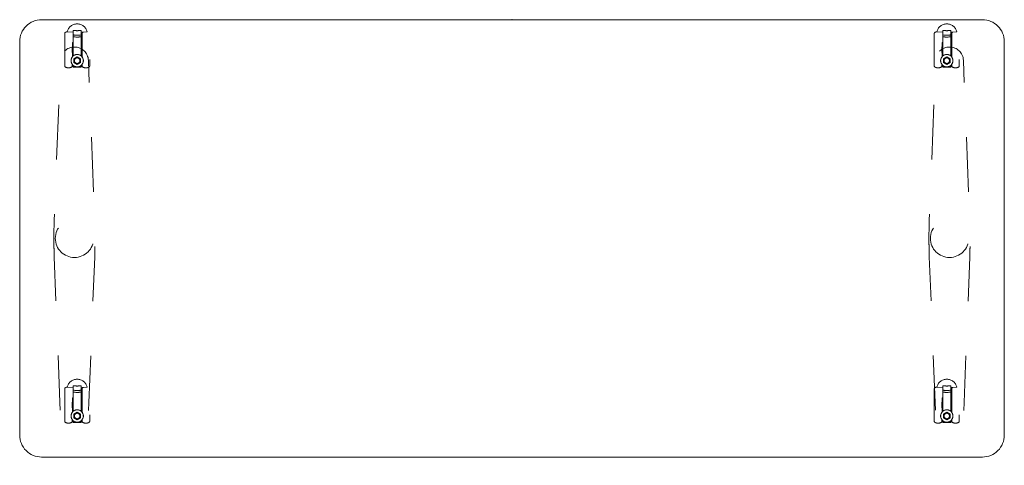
# Model space of a CAD drawing. Header units: metres. Extents: x -0.9 to 0.9, y -0.42 to 0.4.
import ezdxf

# ---------------------------------------------------------------- set-up
doc = ezdxf.new("R2010")
doc.units = ezdxf.units.M
doc.header["$MEASUREMENT"] = 0
doc.linetypes.add('VW-01 Short Dashed', pattern=[0.166624, 0.083312, -0.083312])
doc.layers.add('72_VITRA_INSERT', color=7, linetype='Continuous')
for name, color, linetype, lineweight, true_color in [('72_VITRA_TYDE_D2_TB_FOOT_UNDER', 7, 'VW-01 Short Dashed', 5, 0x989898), ('72_VITRA_TYDE_D2_TB_TABLE_TOP', 7, 'Continuous', 5, 0x000040), ('72_VITRA_TYDE_D2SNAP', 1, 'Continuous', 5, 0xff0000)]:
    doc.layers.add(name, color=color, linetype=linetype, lineweight=lineweight, true_color=true_color)

# ---------------------------------------------------------------- blocks, each defined once
blk = doc.blocks.new('72_VITRA_TYDE_D2_TYDE2_1800_FOOT_UNDER')
at = {"layer": '72_VITRA_TYDE_D2_TB_FOOT_UNDER', "flags": 128}
for points in [[(-0.8374952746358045, -0.4146700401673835, 0.0032006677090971), (-0.8372313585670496, -0.4258812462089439), (-0.8372313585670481, -0.4258812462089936), (-0.8369574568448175, -0.4337873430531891), (-0.8264689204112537, -0.7001019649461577), (-0.8254520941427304, -0.7255598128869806, 0.4025767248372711), (-0.8000328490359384, -0.7499847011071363), (-0.7999982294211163, -0.7499847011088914, 0.402572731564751), (-0.7745460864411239, -0.7255285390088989), (-0.7735308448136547, -0.7001019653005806), (-0.7630423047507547, -0.433787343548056), (-0.7627684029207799, -0.425881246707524, 0.0032006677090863), (-0.7625044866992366, -0.4146700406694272, 0.0033031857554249), (-0.762386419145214, -0.4034560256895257, 0.0033286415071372), (-0.7624166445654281, -0.3919750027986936), (-0.7624315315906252, -0.3903725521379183, 0.0051610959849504), (-0.7627177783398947, -0.3757789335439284), (-0.7627679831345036, -0.3740888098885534), (-0.7630421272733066, -0.3661828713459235), (-0.7745469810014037, -0.0744102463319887), (-0.7745469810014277, -0.0744102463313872, 0.4025767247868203), (-0.7999669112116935, -0.0499847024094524), (-0.800032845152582, -0.0499847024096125, 0.4025767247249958), (-0.8254527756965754, -0.0744102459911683), (-0.8369576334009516, -0.3661828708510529), (-0.8372317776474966, -0.3740888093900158), (-0.8372819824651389, -0.3757789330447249, 0.0051610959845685), (-0.8375682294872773, -0.3903725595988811), (-0.8375831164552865, -0.3919750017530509, 0.0033286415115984), (-0.8376133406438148, -0.4034563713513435, 0.0033031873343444), (-0.8374952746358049, -0.4146700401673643)], [(0.7625047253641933, -0.4146700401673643, 0.0032006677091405), (0.7627686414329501, -0.4258812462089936), (0.7630425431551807, -0.4337873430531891), (0.7735310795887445, -0.7001019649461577), (0.7745479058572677, -0.7255598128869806, 0.4025767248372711), (0.7999671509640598, -0.7499847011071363), (0.8000017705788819, -0.7499847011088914, 0.402572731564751), (0.8254539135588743, -0.7255285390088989), (0.8264691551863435, -0.7001019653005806), (0.8369576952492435, -0.433787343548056), (0.8372315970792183, -0.425881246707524, 0.0032006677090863), (0.8374955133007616, -0.4146700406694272, 0.0033031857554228), (0.8376135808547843, -0.403456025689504, 0.0033286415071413), (0.8375833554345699, -0.3919750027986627), (0.837568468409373, -0.3903725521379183, 0.0051610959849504), (0.8372822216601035, -0.3757789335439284), (0.8372320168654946, -0.3740888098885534), (0.8369578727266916, -0.3661828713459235), (0.8254530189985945, -0.0744102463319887), (0.8254530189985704, -0.0744102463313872, 0.4025767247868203), (0.8000330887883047, -0.0499847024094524), (0.7999671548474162, -0.0499847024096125, 0.4025767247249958), (0.7745472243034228, -0.0744102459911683), (0.7630423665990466, -0.3661828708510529), (0.7627682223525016, -0.3740888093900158), (0.7627180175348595, -0.3757789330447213, 0.0051610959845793), (0.7624317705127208, -0.3903725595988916), (0.7624168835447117, -0.3919750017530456, 0.0033286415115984), (0.7623866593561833, -0.4034563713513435, 0.0033031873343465), (0.7625047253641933, -0.4146700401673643)], [(-0.835, -0.4000000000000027, 0.9999999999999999), (-0.7650000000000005, -0.4000000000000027, 0.9999999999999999), (-0.835, -0.4000000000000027)], [(-0.835, -0.4000000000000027, 0.9999999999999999), (-0.7650000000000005, -0.4000000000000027, 0.9999999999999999), (-0.835, -0.4000000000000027)], [(0.7650000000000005, -0.4000000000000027, 0.9999999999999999), (0.835, -0.4000000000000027, 0.9999999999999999), (0.7650000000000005, -0.4000000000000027)], [(0.7650000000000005, -0.4000000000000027, 0.9999999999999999), (0.8349999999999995, -0.4000000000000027, 0.9999999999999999), (0.7650000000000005, -0.4000000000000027)]]:
    blk.add_lwpolyline(points, format="xyb", close=True, dxfattribs=at)
at = {"layer": '72_VITRA_TYDE_D2SNAP', "linetype": 'Continuous', "lineweight": 5, "transparency": 33554687}
blk.add_point((0, 0), dxfattribs=at)
blk = doc.blocks.new('72_VITRA_TYDE_D2_TYDE2_TABLETOP_1800X800')
at = {"layer": '72_VITRA_TYDE_D2_TB_TABLE_TOP', "flags": 128}
blk.add_lwpolyline([(-0.9001511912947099, -0.04), (-0.9001511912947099, -0.7599999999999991, 0.1989123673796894), (-0.8884354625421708, -0.7882842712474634, 0.1989123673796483), (-0.8601511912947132, -0.799999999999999), (0.8601511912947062, -0.799999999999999, 0.4142135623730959), (0.9001511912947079, -0.7599999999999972), (0.9001511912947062, -0.04, 0.198912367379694), (0.8884354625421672, -0.0117157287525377, 0.1989123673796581), (0.8601511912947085, -9e-16), (-0.8601511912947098, 0, 0.41421356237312), (-0.9001511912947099, -0.04)], format="xyb", close=True, dxfattribs=at)
at = {"layer": '72_VITRA_TYDE_D2SNAP', "linetype": 'Continuous', "lineweight": 5, "transparency": 33554687}
blk.add_point((0, 0), dxfattribs=at)
blk = doc.blocks.new('72_VITRA_TYDE_D2_TYDE_2_CASTOR_STOP')
at = {"layer": '72_VITRA_TYDE_D2_TB_FOOT_UNDER', "flags": 128}
for points in [[(0.007271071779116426, 0.05541410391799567), (0.007271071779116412, 0.05202701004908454), (0.01816289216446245, 0.05280960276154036, 0.7987896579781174), (-0.01816605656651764, 0.0528089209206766), (-0.007271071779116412, 0.05202610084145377), (-0.007271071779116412, 0.05541410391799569, 0.03372058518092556), (-1.4210854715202e-17, 0.054822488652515, 0.03372058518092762)], [(0.007271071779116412, 0.0470751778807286), (0.007271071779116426, 0.05541410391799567, -0.03372058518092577), (-1.4210854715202e-17, 0.05482248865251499, -0.03372058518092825), (-0.007271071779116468, 0.05541410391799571), (-0.007271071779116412, 0.0470741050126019, 0.0423165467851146)], [(-0.01816605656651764, 0.0528089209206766, -0.00203732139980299), (-0.01813192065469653, 0.05295681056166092, 0.1284855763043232), (-0.02209024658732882, 0.05139024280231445, 0.2126825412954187), (-0.02284932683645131, 0.05001594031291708), (-0.02284932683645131, -0.009984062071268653, 0.2126825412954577), (-0.02209024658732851, -0.01135836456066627, 0.1529280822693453), (-0.01732720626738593, -0.01298406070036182), (-0.01447143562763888, -0.01298406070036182, 0.1529280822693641), (-0.009708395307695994, -0.01135836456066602, 0.2126825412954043), (-0.008949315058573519, -0.009984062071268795), (-0.008949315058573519, -0.006872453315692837, -0.3396660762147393), (-0.008949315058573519, 0.006872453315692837), (-0.008949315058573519, 0.05001594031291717, 0.2126825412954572), (-0.009708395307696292, 0.05139024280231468, 0.05538147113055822), (-0.01132047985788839, 0.05231705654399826)], [(0.007271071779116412, 0.04707517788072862, -0.04231654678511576), (-0.007271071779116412, 0.0470741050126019), (-0.007271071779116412, 0.04354131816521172, 0.04231654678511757), (0.007271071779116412, 0.0435423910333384)], [(0.007271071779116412, 0.0435423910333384, -0.04231654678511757), (-0.007271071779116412, 0.04354131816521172), (-0.007271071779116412, 0.00862857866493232, -0.365156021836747), (0.007271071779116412, 0.00862857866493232)], [(0.01812882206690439, 0.05295718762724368, -0.002033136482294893), (0.01816289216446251, 0.05280960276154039), (0.01132297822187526, 0.052318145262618, 0.0554626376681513), (0.009708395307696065, 0.05139024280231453, 0.2126825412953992), (0.008949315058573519, 0.05001594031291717), (0.008949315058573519, 0.006872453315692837, -0.3396660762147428), (0.008949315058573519, -0.006872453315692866), (0.008949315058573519, -0.009984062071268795, 0.2126825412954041), (0.009708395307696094, -0.0113583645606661, 0.152928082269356), (0.01447143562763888, -0.01298406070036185), (0.01732720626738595, -0.01298406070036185, 0.152928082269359), (0.02209024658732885, -0.01135836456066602, 0.212682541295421), (0.02284932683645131, -0.009984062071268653), (0.02284932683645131, 0.05001594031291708, 0.212682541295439), (0.02209024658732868, 0.05139024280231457, 0.1285797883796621)], [(-0.007271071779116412, 0.00862857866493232), (-0.007271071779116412, 0.03347658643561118), (-0.008621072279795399, 0.03347658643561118), (-0.008621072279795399, 0.007279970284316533, -0.04235391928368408)], [(0.008621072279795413, 0.03347658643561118), (0.007271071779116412, 0.03347658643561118), (0.007271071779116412, 0.00862857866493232, -0.04235391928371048), (0.008621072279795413, 0.007279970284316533)], [(-0.01128365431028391, 0, 0.9999999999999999), (0.01128365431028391, 0, 0.9999999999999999), (-0.01128365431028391, 0)], [(-0.005019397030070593, -5.684341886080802e-17, 0.9999999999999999), (0.005019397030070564, -5.684341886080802e-17, 0.9999999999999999), (-0.005019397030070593, -5.684341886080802e-17)], [(-0.005019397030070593, -5.684341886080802e-17, 0.9999999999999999), (0.005019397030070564, -5.684341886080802e-17, 0.9999999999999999), (-0.005019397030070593, -5.684341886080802e-17)], [(0.007271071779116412, -0.008628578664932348, -0.3651560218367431), (-0.007271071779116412, -0.008628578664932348), (-0.007271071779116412, -0.01104189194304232, 0.4142135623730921), (-0.006271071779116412, -0.01204189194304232), (0.006271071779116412, -0.01204189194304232, 0.4142135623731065), (0.007271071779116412, -0.01104189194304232)]]:
    blk.add_lwpolyline(points, format="xyb", close=True, dxfattribs=at)
for points in [[(-0.008621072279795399, 0.01501584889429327), (-0.008621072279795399, 0.02501584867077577), (-0.008949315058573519, 0.02501584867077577), (-0.008949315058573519, 0.01501584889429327)], [(0.008949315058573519, 0.02501584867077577), (0.008621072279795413, 0.02501584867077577), (0.008621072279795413, 0.01501584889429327), (0.008949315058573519, 0.01501584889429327)], [(0, -0.00688300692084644), (0.005949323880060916, -0.003448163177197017), (0.005949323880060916, 0.003480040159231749), (0, 0.006914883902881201), (-0.005949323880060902, 0.003480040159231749), (-0.005949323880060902, -0.003448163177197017)], [(-0.005949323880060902, -0.003448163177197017), (0, -0.006883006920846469), (0.005949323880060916, -0.003448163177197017), (0.005949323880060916, 0.003480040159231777), (0, 0.006914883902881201), (-0.005949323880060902, 0.003480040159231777)]]:
    blk.add_lwpolyline(points, close=True, dxfattribs=at)
blk = doc.blocks.new('72vitra_tyde25043C38B889A446AA5B546CC1251ABD5')
for name, p in [('72_VITRA_TYDE_D2_TYDE2_TABLETOP_1800X800', (1.932e-05, 0.39996124)), ('72_VITRA_TYDE_D2_TYDE2_1800_FOOT_UNDER', (1.932e-05, 0.39996124)), ('72_VITRA_TYDE_D2_TYDE_2_CASTOR_STOP', (-0.795, 0.325)), ('72_VITRA_TYDE_D2_TYDE_2_CASTOR_STOP', (0.795, 0.325)), ('72_VITRA_TYDE_D2_TYDE_2_CASTOR_STOP', (-0.795, -0.325)), ('72_VITRA_TYDE_D2_TYDE_2_CASTOR_STOP', (0.795, -0.325))]:
    blk.add_blockref(name, p)
blk = doc.blocks.new('XCAD03EEAD78A1EFADA6D815BD9CCE79B77690')
at = {"color": 7}
blk.add_blockref('72vitra_tyde25043C38B889A446AA5B546CC1251ABD5', (0, 0), dxfattribs=at)

msp = doc.modelspace()

# ---------------------------------------------------------------- block references
at = {"layer": '72_VITRA_INSERT'}
msp.add_blockref('XCAD03EEAD78A1EFADA6D815BD9CCE79B77690', (0, 0), dxfattribs=at)

doc.saveas('drawing.dxf')
